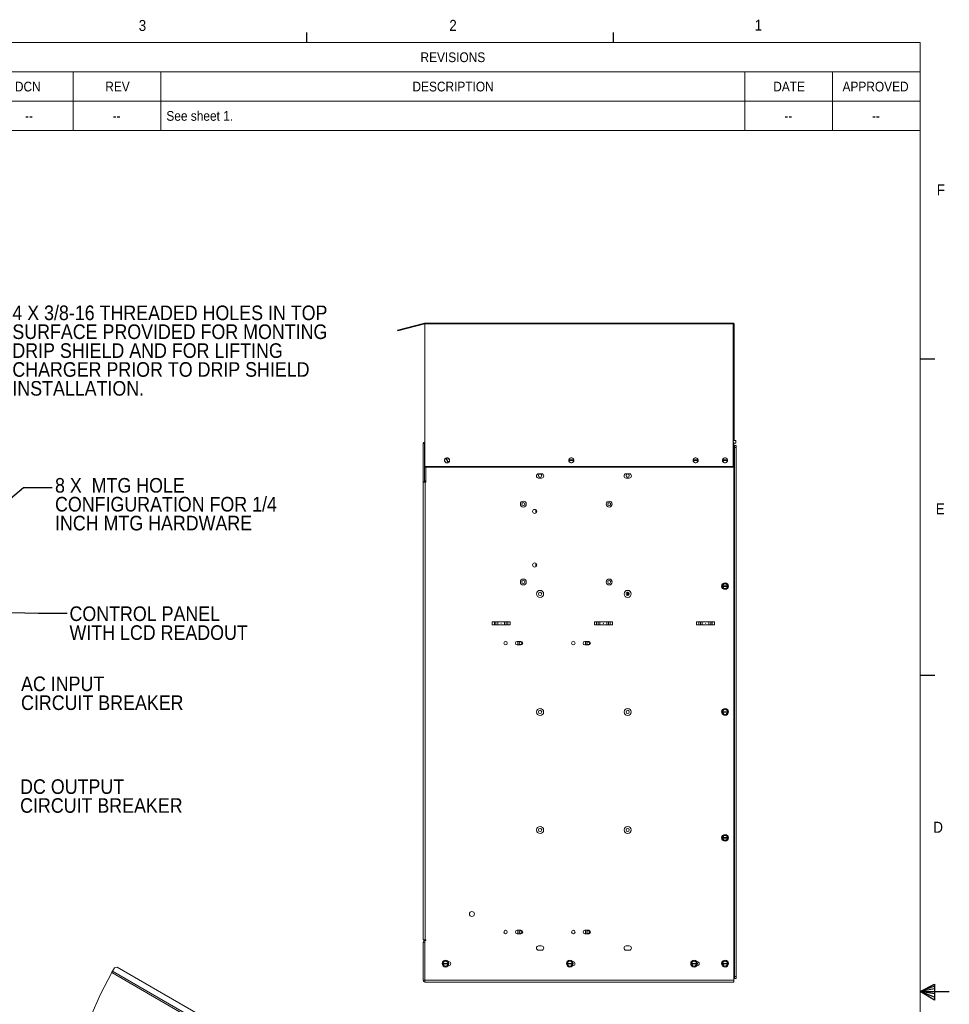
# Paper-space layout '4' of a CAD drawing. Header units: inches. Extents: x 1 to 109, y 1 to 85.
# Tile 49 of 49: x 69 to 109, y 42 to 84. Entities that reach past the tile are written whole.
import ezdxf

# ---------------------------------------------------------------- set-up
doc = ezdxf.new("R2010")
doc.units = ezdxf.units.IN
doc.header["$MEASUREMENT"] = 0
doc.linetypes.add('CENTERX2', pattern=[0.8, 0.5, -0.1, 0.1, -0.1])
doc.layers.add('FORMAT', color=7, linetype='Continuous')
doc.styles.add('SLDTEXTSTYLE0', font='GOTHIC.TTF', dxfattribs={"width": 0.913})
doc.styles.get("Standard").update_dxf_attribs({"font": 'GOTHIC.TTF'})
doc.dimstyles.new('SLDDIMSTYLE2', dxfattribs={"dimtxt": 0, "dimasz": 0.65, "dimexe": 0, "dimexo": 0.0625, "dimgap": 0, "dimtad": 0, "dimtih": 1, "dimtoh": 1, "dimdec": 0, "dimrnd": 1e-09, "dimzin": 0, "dimdsep": 46, "dimtxsty": 'STANDARD', "dimsah": 1, "dimcen": 0.09, "dimadec": 0, "dimazin": 0, "dimtfac": 0.65, "dimtdec": 0, "dimtofl": 0, "dimtmove": 0, "dimatfit": 3, "dimfxl": 1, "dimfrac": 2, "dimtolj": 1, "dimtzin": 0, "dimarcsym": 0})

# ---------------------------------------------------------------- blocks, each defined once
blk = doc.blocks.new('SW_TABLEANNOTATION_3')
at = {"color": 0, "linetype": 'Continuous', "lineweight": 0, "ltscale": 5}
for p, q in [((0, 0), (0, -3.765)), ((40, 0), (0, 0)), ((40, -3.765), (40, 0)), ((0, -1.255), (40, -1.255)), ((3.75, -1.255), (3.75, -2.51)), ((7.5, -1.255), (7.5, -2.51)), ((32.5, -1.255), (32.5, -2.51)), ((36.25, -1.255), (36.25, -2.51)), ((0, -2.51), (40, -2.51)), ((3.75, -2.51), (3.75, -3.765)), ((7.5, -2.51), (7.5, -3.765)), ((32.5, -2.51), (32.5, -3.765)), ((36.25, -2.51), (36.25, -3.765)), ((0, -3.765), (40, -3.765))]:
    blk.add_line(p, q, dxfattribs=at)
at = {"color": 0, "linetype": 'Continuous', "lineweight": 0, "ltscale": 5, "attachment_point": 1, "style": 'SLDTEXTSTYLE0'}
for s, insert, char_height in [('REVISIONS', (18.617, -0.426), 0.4167), ('DCN', (1.258, -1.681), 0.4167), ('REV', (5.125, -1.681), 0.4167), ('DESCRIPTION', (18.273, -1.681), 0.41667), ('DATE', (33.714, -1.681), 0.4167), ('APPROVED', (36.681, -1.681), 0.4167), (' See sheet 1.', (7.598, -2.936), 0.41667), ('--', (1.691, -2.936), 0.4167), ('--', (5.441, -2.936), 0.4167), ('--', (34.191, -2.936), 0.4167), ('--', (37.941, -2.936), 0.4167)]:
    blk.add_mtext(s, dxfattribs=dict(at, insert=insert, char_height=char_height))
blk = doc.blocks.new('SW_NOTE_36')
at = {"layer": 'FORMAT', "color": 0, "ltscale": 5, "char_height": 0.625, "attachment_point": 1, "style": 'SLDTEXTSTYLE0'}
for s, insert in [('4 X 3/8-16 THREADED HOLES IN TOP ', (0.111, 2.02)), ('SURFACE PROVIDED FOR MONTING ', (0.111, 1.212)), ('DRIP SHIELD AND FOR LIFTING ', (0.111, 0.404)), ('CHARGER PRIOR TO DRIP SHIELD ', (0.111, -0.404)), ('INSTALLATION.', (0.111, -1.212))]:
    blk.add_mtext(s, dxfattribs=dict(at, insert=insert))
blk = doc.blocks.new('SW_NOTE_37')
at = {"layer": 'FORMAT', "color": 0, "ltscale": 5, "char_height": 0.625, "attachment_point": 1, "style": 'SLDTEXTSTYLE0'}
for s, insert in [('8 X  MTG HOLE', (0.119, 0.4)), ('CONFIGURATION FOR 1/4 ', (0.119, -0.408)), ('INCH MTG HARDWARE', (0.119, -1.216))]:
    blk.add_mtext(s, dxfattribs=dict(at, insert=insert))
blk = doc.blocks.new('SW_NOTE_38')
at = {"layer": 'FORMAT', "color": 0, "ltscale": 5, "char_height": 0.625, "attachment_point": 1, "style": 'SLDTEXTSTYLE0'}
for s, insert in [('DC OUTPUT', (0.103, 0.303)), ('CIRCUIT BREAKER', (0.103, -0.505))]:
    blk.add_mtext(s, dxfattribs=dict(at, insert=insert))
blk = doc.blocks.new('SW_NOTE_39')
at = {"layer": 'FORMAT', "color": 0, "ltscale": 5, "char_height": 0.625, "attachment_point": 1, "style": 'SLDTEXTSTYLE0'}
for s, insert in [('AC INPUT', (0.119, 0.293)), ('CIRCUIT BREAKER', (0.119, -0.515))]:
    blk.add_mtext(s, dxfattribs=dict(at, insert=insert))
blk = doc.blocks.new('SW_NOTE_40')
at = {"layer": 'FORMAT', "color": 0, "ltscale": 5, "char_height": 0.625, "attachment_point": 1, "style": 'SLDTEXTSTYLE0'}
for s, insert in [('CONTROL PANEL', (0.102, 0.293)), ('WITH LCD READOUT', (0.102, -0.515))]:
    blk.add_mtext(s, dxfattribs=dict(at, insert=insert))

psp = doc.layouts.new('4')

# ---------------------------------------------------------------- linework, layer by layer
at = {"color": 7, "linetype": 'Continuous', "lineweight": 15, "ltscale": 5}
for p, q in [((86.4022, 71.2918), (85.2522, 70.9836)), ((86.4099, 71.2629), (85.2599, 70.9547)), ((86.4099, 71.2629), (86.4022, 71.2918)), ((86.4121, 71.2931), (99.6186, 71.2931)), ((86.4121, 71.2922), (86.4121, 71.2931)), ((86.4121, 71.2548), (86.4121, 71.2922)), ((86.4121, 65.159), (86.4121, 71.2548)), ((99.6186, 71.2548), (86.4121, 71.2548)), ((99.6186, 71.2922), (99.6186, 71.2931)), ((99.6186, 71.2922), (99.6186, 71.2548)), ((99.6186, 71.2548), (99.6186, 65.159)), ((99.6269, 66.3215), (99.6269, 71.2548)), ((99.6269, 71.2548), (99.6568, 71.2548)), ((99.6568, 66.3215), (99.6568, 71.2548)), ((85.2522, 70.9836), (85.2599, 70.9547)), ((99.6186, 66.2632), (99.7269, 66.2632)), ((99.6269, 66.3215), (99.6568, 66.3215)), ((99.6269, 66.3215), (99.6269, 66.3014)), ((99.6269, 66.3014), (99.6568, 66.3014)), ((99.6276, 66.2098), (99.6276, 66.1358)), ((99.7269, 66.159), (99.6276, 66.159)), ((99.6568, 66.3014), (99.6568, 66.3215)), ((99.7269, 66.2632), (99.7269, 66.159)), ((86.3983, 66.1358), (86.3485, 66.1358)), ((86.3485, 66.1358), (86.3485, 64.4933)), ((86.3983, 66.1358), (86.3983, 64.4933)), ((99.6276, 66.1482), (99.6401, 66.1482)), ((99.6276, 66.1358), (99.6276, 65.1183)), ((99.6401, 66.1482), (99.6401, 43.1648)), ((99.6566, 66.0502), (99.6401, 66.0502)), ((99.6566, 66.0502), (99.6566, 43.2461)), ((99.6732, 66.0502), (99.6566, 66.0502)), ((99.6732, 66.0502), (99.748, 66.0502)), ((99.6732, 65.9669), (99.6732, 66.0502)), ((99.748, 65.9669), (99.6732, 65.9669)), ((99.6732, 43.3294), (99.6732, 65.9669)), ((99.748, 66.0502), (99.748, 65.9669)), ((99.748, 43.3294), (99.748, 65.9669)), ((87.259, 65.3919), (87.2644, 65.4327)), ((87.2644, 65.4327), (87.2698, 65.4735)), ((87.3042, 65.3364), (87.2715, 65.3615)), ((87.3368, 65.3113), (87.3042, 65.3364)), ((87.3399, 65.5202), (87.3158, 65.5103)), ((87.3161, 65.5095), (87.3158, 65.5103)), ((87.3161, 65.5095), (87.3951, 65.3185)), ((87.3399, 65.5202), (87.3659, 65.531)), ((87.3399, 65.5202), (87.3402, 65.5195)), ((87.4191, 65.3284), (87.3402, 65.5195)), ((87.3954, 65.3177), (87.3951, 65.3185)), ((87.3954, 65.3177), (87.4195, 65.3277)), ((87.3985, 65.5266), (87.4311, 65.5016)), ((87.4191, 65.3284), (87.4195, 65.3277)), ((87.4454, 65.3384), (87.4195, 65.3277)), ((87.4311, 65.5016), (87.4637, 65.4765)), ((87.4709, 65.4053), (87.4655, 65.3645)), ((87.4763, 65.4461), (87.4709, 65.4053)), ((92.5826, 65.432), (92.5835, 65.432)), ((92.5826, 65.432), (92.5826, 65.406)), ((92.5826, 65.3778), (92.5826, 65.406)), ((92.5835, 65.406), (92.5826, 65.406)), ((92.7902, 65.432), (92.5835, 65.432)), ((92.5835, 65.406), (92.7902, 65.406)), ((92.5991, 65.4886), (92.6347, 65.5092)), ((92.6347, 65.3288), (92.5991, 65.3493)), ((92.6347, 65.5092), (92.6704, 65.5298)), ((92.6704, 65.3082), (92.6347, 65.3288)), ((92.7033, 65.5298), (92.7389, 65.5092)), ((92.7389, 65.3288), (92.7033, 65.3082)), ((92.7389, 65.5092), (92.7745, 65.4886)), ((92.7745, 65.3493), (92.7389, 65.3288)), ((92.7902, 65.432), (92.791, 65.432)), ((92.791, 65.406), (92.7902, 65.406)), ((92.791, 65.406), (92.791, 65.432)), ((92.791, 65.406), (92.791, 65.3778)), ((97.9018, 65.432), (97.9026, 65.432)), ((97.9018, 65.432), (97.9018, 65.406)), ((97.9018, 65.3778), (97.9018, 65.406)), ((97.9026, 65.406), (97.9018, 65.406)), ((98.1093, 65.432), (97.9026, 65.432)), ((97.9026, 65.406), (98.1093, 65.406)), ((97.9183, 65.4886), (97.9539, 65.5092)), ((97.9539, 65.3288), (97.9183, 65.3493)), ((97.9539, 65.5092), (97.9895, 65.5298)), ((97.9895, 65.3082), (97.9539, 65.3288)), ((98.0224, 65.5298), (98.0581, 65.5092)), ((98.0581, 65.3288), (98.0224, 65.3082)), ((98.0581, 65.5092), (98.0937, 65.4886)), ((98.0937, 65.3493), (98.0581, 65.3288)), ((98.1093, 65.432), (98.1101, 65.432)), ((98.1101, 65.406), (98.1093, 65.406)), ((98.1101, 65.406), (98.1101, 65.432)), ((98.1101, 65.406), (98.1101, 65.3778)), ((99.161, 65.432), (99.1618, 65.432)), ((99.161, 65.432), (99.161, 65.406)), ((99.161, 65.3778), (99.161, 65.406)), ((99.1618, 65.406), (99.161, 65.406)), ((99.3685, 65.432), (99.1618, 65.432)), ((99.1618, 65.406), (99.3685, 65.406)), ((99.1774, 65.4886), (99.2131, 65.5092)), ((99.2131, 65.3288), (99.1774, 65.3493)), ((99.2131, 65.5092), (99.2487, 65.5298)), ((99.2487, 65.3082), (99.2131, 65.3288)), ((99.2816, 65.5298), (99.3172, 65.5092)), ((99.3172, 65.3288), (99.2816, 65.3082)), ((99.3172, 65.5092), (99.3529, 65.4886)), ((99.3529, 65.3493), (99.3172, 65.3288)), ((99.3685, 65.432), (99.3693, 65.432)), ((99.3693, 65.406), (99.3685, 65.406)), ((99.3693, 65.406), (99.3693, 65.432)), ((99.3693, 65.406), (99.3693, 65.3778)), ((99.6186, 65.159), (86.4121, 65.159)), ((86.4225, 65.1183), (86.4225, 65.159)), ((99.6276, 65.1183), (86.4225, 65.1183)), ((86.4526, 64.4815), (86.4526, 65.1183)), ((86.3485, 64.4933), (86.3983, 64.4933)), ((86.3487, 44.8934), (86.3487, 64.4815)), ((86.3487, 64.4815), (86.4276, 64.4815)), ((86.4225, 64.5432), (86.4225, 64.4933)), ((86.4225, 64.5432), (86.4526, 64.5432)), ((86.4225, 64.4933), (86.4526, 64.4933)), ((86.4276, 64.4815), (86.4276, 44.8934)), ((86.4526, 64.4815), (86.4276, 64.4815)), ((91.2782, 64.7782), (91.2768, 64.7642)), ((91.4141, 64.8432), (91.2833, 64.8432)), ((91.2833, 64.6615), (91.4141, 64.6615)), ((91.3473, 64.8347), (91.3355, 64.8337)), ((91.3501, 64.8346), (91.3473, 64.8347)), ((95.0282, 64.7782), (95.0268, 64.7642)), ((95.1641, 64.8432), (95.0333, 64.8432)), ((95.0333, 64.6615), (95.1641, 64.6615)), ((95.0973, 64.8347), (95.0855, 64.8337)), ((95.1001, 64.8346), (95.0973, 64.8347)), ((91.1716, 63.3001), (91.1716, 63.1628)), ((91.1894, 63.2805), (91.1894, 63.1824)), ((91.1716, 61.0085), (91.1716, 60.8712)), ((91.1894, 60.9889), (91.1894, 60.8908)), ((99.161, 60.0466), (99.1618, 60.0466)), ((99.161, 60.0466), (99.161, 60.0205)), ((99.161, 59.9924), (99.161, 60.0205)), ((99.1618, 60.0205), (99.161, 60.0205)), ((99.3685, 60.0466), (99.1618, 60.0466)), ((99.1618, 60.0205), (99.3685, 60.0205)), ((99.1774, 60.1032), (99.2131, 60.1238)), ((99.2131, 59.9434), (99.1774, 59.9639)), ((99.2131, 60.1238), (99.2487, 60.1444)), ((99.2487, 59.9228), (99.2131, 59.9434)), ((99.2816, 60.1444), (99.3172, 60.1238)), ((99.3172, 59.9434), (99.2816, 59.9228)), ((99.3172, 60.1238), (99.3529, 60.1032)), ((99.3529, 59.9639), (99.3172, 59.9434)), ((99.3685, 60.0466), (99.3693, 60.0466)), ((99.3693, 60.0205), (99.3685, 60.0205)), ((99.3693, 60.0205), (99.3693, 60.0466)), ((99.3693, 60.0205), (99.3693, 59.9924)), ((95.0904, 59.6306), (95.0904, 59.7707)), ((95.1385, 59.7589), (95.1385, 59.6424)), ((90.0671, 58.5048), (89.297, 58.5048)), ((89.297, 58.5048), (89.297, 58.3748)), ((90.0671, 58.3748), (89.297, 58.3748)), ((89.3929, 58.3748), (89.3929, 58.5048)), ((89.4619, 58.5048), (89.4619, 58.3748)), ((89.538, 58.3748), (89.538, 58.5048)), ((89.8261, 58.5048), (89.8261, 58.3748)), ((89.9022, 58.3748), (89.9022, 58.5048)), ((89.9712, 58.5048), (89.9712, 58.3748)), ((90.0671, 58.3748), (90.0671, 58.5048)), ((94.4421, 58.5048), (93.672, 58.5048)), ((93.672, 58.5048), (93.672, 58.3748)), ((94.4421, 58.3748), (93.672, 58.3748)), ((93.7679, 58.3748), (93.7679, 58.5048)), ((93.8369, 58.5048), (93.8369, 58.3748)), ((93.913, 58.3748), (93.913, 58.5048)), ((94.2011, 58.5048), (94.2011, 58.3748)), ((94.2772, 58.3748), (94.2772, 58.5048)), ((94.3462, 58.5048), (94.3462, 58.3748)), ((94.4421, 58.3748), (94.4421, 58.5048)), ((98.8171, 58.5048), (98.047, 58.5048)), ((98.047, 58.5048), (98.047, 58.3748)), ((98.8171, 58.3748), (98.047, 58.3748)), ((98.1429, 58.3748), (98.1429, 58.5048)), ((98.2119, 58.5048), (98.2119, 58.3748)), ((98.288, 58.3748), (98.288, 58.5048)), ((98.5761, 58.5048), (98.5761, 58.3748)), ((98.6522, 58.3748), (98.6522, 58.5048)), ((98.7212, 58.5048), (98.7212, 58.3748)), ((98.8171, 58.3748), (98.8171, 58.5048)), ((90.5316, 57.6672), (90.3649, 57.6672)), ((90.3649, 57.5197), (90.5316, 57.5197)), ((93.4316, 57.6672), (93.2649, 57.6672)), ((93.2649, 57.5197), (93.4316, 57.5197)), ((99.161, 54.6612), (99.1618, 54.6612)), ((99.161, 54.6612), (99.161, 54.6351)), ((99.161, 54.607), (99.161, 54.6351)), ((99.1618, 54.6351), (99.161, 54.6351)), ((99.3685, 54.6612), (99.1618, 54.6612)), ((99.1618, 54.6351), (99.3685, 54.6351)), ((99.1774, 54.7178), (99.2131, 54.7384)), ((99.2131, 54.5579), (99.1774, 54.5785)), ((99.2131, 54.7384), (99.2487, 54.7589)), ((99.2487, 54.5374), (99.2131, 54.5579)), ((99.2816, 54.7589), (99.3172, 54.7384)), ((99.3172, 54.5579), (99.2816, 54.5374)), ((99.3172, 54.7384), (99.3529, 54.7178)), ((99.3529, 54.5785), (99.3172, 54.5579)), ((99.3685, 54.6612), (99.3693, 54.6612)), ((99.3693, 54.6351), (99.3685, 54.6351)), ((99.3693, 54.6351), (99.3693, 54.6612)), ((99.3693, 54.6351), (99.3693, 54.607)), ((99.1774, 49.3324), (99.2131, 49.3529)), ((99.2131, 49.3529), (99.2487, 49.3735)), ((99.2816, 49.3735), (99.3172, 49.3529)), ((99.3172, 49.3529), (99.3529, 49.3324)), ((99.161, 49.2758), (99.1618, 49.2758)), ((99.161, 49.2758), (99.161, 49.2497)), ((99.161, 49.2216), (99.161, 49.2497)), ((99.1618, 49.2497), (99.161, 49.2497)), ((99.3685, 49.2758), (99.1618, 49.2758)), ((99.1618, 49.2497), (99.3685, 49.2497)), ((99.2131, 49.1725), (99.1774, 49.1931)), ((99.2487, 49.152), (99.2131, 49.1725)), ((99.3172, 49.1725), (99.2816, 49.152)), ((99.3529, 49.1931), (99.3172, 49.1725)), ((99.3685, 49.2758), (99.3693, 49.2758)), ((99.3693, 49.2497), (99.3685, 49.2497)), ((99.3693, 49.2497), (99.3693, 49.2758)), ((99.3693, 49.2497), (99.3693, 49.2216)), ((90.5316, 45.3047), (90.3649, 45.3047)), ((90.3649, 45.1572), (90.5316, 45.1572)), ((93.4316, 45.3047), (93.2649, 45.3047)), ((93.2649, 45.1572), (93.4316, 45.1572)), ((86.4276, 44.8934), (86.3487, 44.8934)), ((86.3487, 44.7982), (86.3487, 43.1648)), ((86.411, 44.7982), (86.3487, 44.7982)), ((86.411, 43.1648), (86.411, 44.8623)), ((86.4588, 44.8623), (86.411, 44.8623)), ((86.4588, 44.8934), (86.4276, 44.8934)), ((86.4588, 44.8771), (86.4276, 44.8771)), ((86.4588, 44.8934), (86.4588, 44.8623)), ((91.4141, 44.6348), (91.2833, 44.6348)), ((91.2833, 44.4532), (91.4141, 44.4532)), ((95.1641, 44.6348), (95.0333, 44.6348)), ((95.0333, 44.4532), (95.1641, 44.4532)), ((87.1978, 43.8903), (87.1986, 43.8903)), ((87.1978, 43.8903), (87.1978, 43.8643)), ((87.1978, 43.8362), (87.1978, 43.8643)), ((87.1986, 43.8643), (87.1978, 43.8643)), ((87.4053, 43.8903), (87.1986, 43.8903)), ((87.1986, 43.8643), (87.4053, 43.8643)), ((87.2143, 43.947), (87.2499, 43.9675)), ((87.2499, 43.9675), (87.2855, 43.9881)), ((87.3184, 43.9881), (87.3541, 43.9675)), ((87.3541, 43.9675), (87.3897, 43.947)), ((87.4053, 43.8903), (87.4061, 43.8903)), ((87.4061, 43.8643), (87.4053, 43.8643)), ((87.4061, 43.8643), (87.4061, 43.8903)), ((87.4061, 43.8643), (87.4061, 43.8362)), ((87.4328, 43.9682), (87.415, 43.9682)), ((92.517, 43.8903), (92.5178, 43.8903)), ((92.517, 43.8903), (92.517, 43.8643)), ((92.517, 43.8362), (92.517, 43.8643)), ((92.5178, 43.8643), (92.517, 43.8643)), ((92.7245, 43.8903), (92.5178, 43.8903)), ((92.5178, 43.8643), (92.7245, 43.8643)), ((92.5334, 43.947), (92.5691, 43.9675)), ((92.5691, 43.9675), (92.6047, 43.9881)), ((92.6376, 43.9881), (92.6732, 43.9675)), ((92.6732, 43.9675), (92.7089, 43.947)), ((92.7245, 43.8903), (92.7253, 43.8903)), ((92.7253, 43.8643), (92.7245, 43.8643)), ((92.7253, 43.8643), (92.7253, 43.8903)), ((92.7253, 43.8643), (92.7253, 43.8362)), ((92.752, 43.9682), (92.7342, 43.9682)), ((97.8361, 43.8903), (97.837, 43.8903)), ((97.8361, 43.8903), (97.8361, 43.8643)), ((97.8361, 43.8362), (97.8361, 43.8643)), ((97.837, 43.8643), (97.8361, 43.8643)), ((98.0437, 43.8903), (97.837, 43.8903)), ((97.837, 43.8643), (98.0437, 43.8643)), ((97.8526, 43.947), (97.8882, 43.9675)), ((97.8882, 43.9675), (97.9239, 43.9881)), ((97.9568, 43.9881), (97.9924, 43.9675)), ((97.9924, 43.9675), (98.028, 43.947)), ((98.0437, 43.8903), (98.0445, 43.8903)), ((98.0445, 43.8643), (98.0437, 43.8643)), ((98.0445, 43.8643), (98.0445, 43.8903)), ((98.0445, 43.8643), (98.0445, 43.8362)), ((98.0711, 43.9682), (98.0533, 43.9682)), ((99.161, 43.8903), (99.1618, 43.8903)), ((99.161, 43.8903), (99.161, 43.8643)), ((99.161, 43.8362), (99.161, 43.8643)), ((99.1618, 43.8643), (99.161, 43.8643)), ((99.3685, 43.8903), (99.1618, 43.8903)), ((99.1618, 43.8643), (99.3685, 43.8643)), ((99.1774, 43.947), (99.2131, 43.9675)), ((99.2131, 43.9675), (99.2487, 43.9881)), ((99.2816, 43.9881), (99.3172, 43.9675)), ((99.3172, 43.9675), (99.3529, 43.947)), ((99.3685, 43.8903), (99.3693, 43.8903)), ((99.3693, 43.8643), (99.3685, 43.8643)), ((99.3693, 43.8643), (99.3693, 43.8903)), ((99.3693, 43.8643), (99.3693, 43.8362)), ((86.3487, 35.797), (73.0144, 43.4956)), ((73.0476, 43.5532), (73.1318, 43.699)), ((73.2456, 43.7295), (73.1318, 43.699)), ((73.2456, 43.7295), (86.3487, 36.1644)), ((87.2499, 43.7871), (87.2143, 43.8077)), ((87.2855, 43.7665), (87.2499, 43.7871)), ((87.3541, 43.7871), (87.3184, 43.7665)), ((87.3897, 43.8077), (87.3541, 43.7871)), ((87.415, 43.7865), (87.4328, 43.7865)), ((92.5691, 43.7871), (92.5334, 43.8077)), ((92.6047, 43.7665), (92.5691, 43.7871)), ((92.6732, 43.7871), (92.6376, 43.7665)), ((92.7089, 43.8077), (92.6732, 43.7871)), ((92.7342, 43.7865), (92.752, 43.7865)), ((97.8882, 43.7871), (97.8526, 43.8077)), ((97.9239, 43.7665), (97.8882, 43.7871)), ((97.9924, 43.7871), (97.9568, 43.7665)), ((98.028, 43.8077), (97.9924, 43.7871)), ((98.0533, 43.7865), (98.0711, 43.7865)), ((99.2131, 43.7871), (99.1774, 43.8077)), ((99.2487, 43.7665), (99.2131, 43.7871)), ((99.3172, 43.7871), (99.2816, 43.7665)), ((99.3529, 43.8077), (99.3172, 43.7871)), ((86.411, 43.1648), (86.3487, 43.1648)), ((86.411, 43.1648), (99.6401, 43.1648)), ((86.411, 43.0859), (86.411, 43.1648)), ((86.411, 43.0859), (86.4276, 43.0859)), ((99.6401, 43.0859), (86.4276, 43.0859)), ((99.6566, 43.2461), (99.6401, 43.2461)), ((99.6401, 43.1648), (99.6401, 43.0859)), ((99.6566, 43.2461), (99.6732, 43.2461)), ((99.6732, 43.3294), (99.748, 43.3294)), ((99.6732, 43.2461), (99.6732, 43.3294)), ((99.748, 43.2461), (99.6732, 43.2461)), ((99.748, 43.3294), (99.748, 43.2461))]:
    psp.add_line(p, q, dxfattribs=at)
at = {"color": 8, "linetype": 'Continuous', "lineweight": 15, "ltscale": 5}
for p, q in [((99.6276, 66.1358), (99.6186, 66.1358)), ((86.4276, 44.8623), (86.4276, 44.8771)), ((73.0476, 43.5532), (86.3487, 35.8738))]:
    psp.add_line(p, q, dxfattribs=at)
at = {"color": 7, "linetype": 'Continuous', "lineweight": 15, "ltscale": 5, "flags": 128}
for points in [[(86.3983, 64.4974), (86.408, 64.4947), (86.4225, 64.4933)], [(91.3355, 64.6946), (91.3473, 64.6936), (91.3501, 64.6937)], [(95.0855, 64.6946), (95.0973, 64.6936), (95.1001, 64.6937)], [(73.0144, 43.4956), (73.015, 43.4967), (73.0169, 43.5), (73.02, 43.5053), (73.0241, 43.5125), (73.0292, 43.5212), (73.0349, 43.5312), (73.0411, 43.542), (73.0476, 43.5532)]]:
    psp.add_lwpolyline(points, dxfattribs=at)
at = {"color": 7, "linetype": 'Continuous', "lineweight": 15, "ltscale": 25}
for centre, radius in [((91.3473, 64.7642), 0.0705), ((95.0973, 64.7642), 0.0705), ((90.6321, 63.544), 0.1279), ((94.3071, 63.544), 0.1279), ((90.6321, 63.544), 0.0646), ((91.1154, 63.2315), 0.0888), ((94.3071, 63.544), 0.0646), ((91.1154, 60.9398), 0.0887), ((90.6321, 60.2107), 0.1279), ((90.6321, 60.2107), 0.0646), ((94.3071, 60.2107), 0.1279), ((94.3071, 60.2107), 0.0646), ((91.3487, 59.7007), 0.1526), ((95.0987, 59.7007), 0.1526), ((99.2651, 60.0336), 0.145), ((91.3487, 59.7007), 0.0705), ((95.0987, 59.7007), 0.0705), ((89.6821, 58.4398), 0.00208), ((94.0571, 58.4398), 0.00208), ((98.4321, 58.4398), 0.00208), ((89.8732, 57.5934), 0.0738), ((90.5089, 57.594), 0.0567), ((92.7732, 57.5934), 0.0738), ((93.4089, 57.594), 0.0567), ((91.3487, 54.649), 0.1526), ((95.0987, 54.649), 0.1526), ((99.2651, 54.6482), 0.145), ((91.3487, 54.649), 0.0705), ((95.0987, 54.649), 0.0705), ((91.3487, 49.5973), 0.1526), ((95.0987, 49.5973), 0.1526), ((91.3487, 49.5973), 0.0705), ((95.0987, 49.5973), 0.0705), ((99.2651, 49.2627), 0.145), ((88.4321, 46.0026), 0.1067), ((89.8732, 45.2309), 0.0738), ((90.5089, 45.2315), 0.0567), ((92.7732, 45.2309), 0.0738), ((93.4089, 45.2315), 0.0567), ((87.302, 43.8773), 0.145), ((92.6211, 43.8773), 0.145), ((97.9403, 43.8773), 0.145), ((99.2651, 43.8773), 0.145)]:
    psp.add_circle(centre, radius, dxfattribs=at)
for centre, radius, start, end in [((86.4121, 71.2548), 0.0382, 90, 105), ((86.4121, 71.2548), 0.00833, 90, 105), ((99.6186, 71.2548), 0.0382, 0, 90), ((99.6186, 71.2548), 0.00833, 0, 90), ((86.4225, 66.1358), 0.074, 98.08139, 180), ((99.6186, 66.3014), 0.0383, 270, 0), ((99.6186, 66.3014), 0.00833, 270, 0), ((86.4225, 66.1358), 0.0242, 115.49705, 180), ((87.3676, 65.419), 0.112, 194.0029, 210.89366), ((87.3676, 65.419), 0.1042, 172.44828, 232.44828), ((87.3676, 65.419), 0.1042, 119.62904, 172.44828), ((87.3676, 65.419), 0.112, 134.0029, 150.89366), ((87.3676, 65.419), 0.1042, 232.44828, 285.26753), ((87.3676, 65.419), 0.1042, 52.44828, 105.26753), ((87.3676, 65.419), 0.112, 74.0029, 90.89366), ((87.3676, 65.419), 0.1042, 299.62904, 352.44828), ((87.3676, 65.419), 0.1042, 352.44828, 52.44828), ((87.3676, 65.419), 0.112, 314.0029, 330.89366), ((87.3676, 65.419), 0.112, 14.0029, 30.89366), ((92.6868, 65.419), 0.112, 141.55462, 158.44538), ((92.6868, 65.419), 0.112, 201.55462, 218.44538), ((92.6868, 65.419), 0.1042, 120, 172.81924), ((92.6868, 65.419), 0.1042, 187.18076, 240), ((92.6868, 65.419), 0.1042, 60, 120), ((92.6868, 65.419), 0.1042, 240, 300), ((92.6868, 65.419), 0.112, 81.55462, 98.44538), ((92.6868, 65.419), 0.1042, 7.18076, 60), ((92.6868, 65.419), 0.1042, 300, 352.81924), ((92.6868, 65.419), 0.112, 21.55462, 38.44538), ((92.6868, 65.419), 0.112, 321.55462, 338.44538), ((98.006, 65.419), 0.112, 141.55462, 158.44538), ((98.006, 65.419), 0.112, 201.55462, 218.44538), ((98.006, 65.419), 0.1042, 120, 172.81924), ((98.006, 65.419), 0.1042, 187.18076, 240), ((98.006, 65.419), 0.1042, 60, 120), ((98.006, 65.419), 0.1042, 240, 300), ((98.006, 65.419), 0.112, 81.55462, 98.44538), ((98.006, 65.419), 0.1042, 7.18076, 60), ((98.006, 65.419), 0.1042, 300, 352.81924), ((98.006, 65.419), 0.112, 21.55462, 38.44538), ((98.006, 65.419), 0.112, 321.55462, 338.44538), ((99.2651, 65.419), 0.112, 141.55462, 158.44538), ((99.2651, 65.419), 0.112, 201.55462, 218.44538), ((99.2651, 65.419), 0.1042, 120, 172.81924), ((99.2651, 65.419), 0.1042, 187.18076, 240), ((99.2651, 65.419), 0.1042, 60, 120), ((99.2651, 65.419), 0.1042, 240, 300), ((99.2651, 65.419), 0.112, 81.55462, 98.44538), ((99.2651, 65.419), 0.1042, 7.18076, 60), ((99.2651, 65.419), 0.1042, 300, 352.81924), ((99.2651, 65.419), 0.112, 21.55462, 38.44538), ((99.2651, 65.419), 0.112, 321.55462, 338.44538), ((87.3676, 65.419), 0.112, 254.0029, 270.89366), ((92.6868, 65.419), 0.112, 261.55462, 278.44538), ((98.006, 65.419), 0.112, 261.55462, 278.44538), ((99.2651, 65.419), 0.112, 261.55462, 278.44538), ((86.4225, 64.5673), 0.0242, 180, 270), ((91.2833, 64.7523), 0.0908, 90, 270), ((91.4141, 64.7523), 0.0908, 270, 90), ((95.0333, 64.7523), 0.0908, 90, 270), ((95.1641, 64.7523), 0.0908, 270, 90), ((99.2651, 60.0336), 0.112, 141.55462, 158.44538), ((99.2651, 60.0336), 0.112, 201.55462, 218.44538), ((99.2651, 60.0336), 0.1042, 120, 172.81924), ((99.2651, 60.0336), 0.1042, 187.18076, 240), ((99.2651, 60.0336), 0.1042, 60, 120), ((99.2651, 60.0336), 0.1042, 240, 300), ((99.2651, 60.0336), 0.112, 81.55462, 98.44538), ((99.2651, 60.0336), 0.112, 261.55462, 278.44538), ((99.2651, 60.0336), 0.1042, 7.18076, 60), ((99.2651, 60.0336), 0.1042, 300, 352.81924), ((99.2651, 60.0336), 0.112, 21.55462, 38.44538), ((99.2651, 60.0336), 0.112, 321.55462, 338.44538), ((95.0987, 59.7007), 0.0705, 96.76106, 180), ((90.3649, 57.5934), 0.0738, 90, 270), ((90.5089, 57.594), 0.1171, 141.32434, 219.41075), ((90.5089, 57.594), 0.1167, 141.16036, 219.5791), ((90.5316, 57.5934), 0.0738, 270, 90), ((93.2649, 57.5934), 0.0738, 90, 270), ((93.4089, 57.594), 0.1171, 141.32434, 219.41075), ((93.4089, 57.594), 0.1167, 141.16036, 219.5791), ((93.431, 57.7107), 0.0737, 238.06903, 280.50823), ((93.4316, 57.5934), 0.0738, 270, 90), ((99.2651, 54.6482), 0.112, 141.55462, 158.44538), ((99.2651, 54.6482), 0.112, 201.55462, 218.44538), ((99.2651, 54.6482), 0.1042, 120, 172.81924), ((99.2651, 54.6482), 0.1042, 187.18076, 240), ((99.2651, 54.6482), 0.1042, 60, 120), ((99.2651, 54.6482), 0.1042, 240, 300), ((99.2651, 54.6482), 0.112, 81.55462, 98.44538), ((99.2651, 54.6482), 0.112, 261.55462, 278.44538), ((99.2651, 54.6482), 0.1042, 7.18076, 60), ((99.2651, 54.6482), 0.1042, 300, 352.81924), ((99.2651, 54.6482), 0.112, 21.55462, 38.44538), ((99.2651, 54.6482), 0.112, 321.55462, 338.44538), ((99.2651, 49.2627), 0.112, 141.55462, 158.44538), ((99.2651, 49.2627), 0.1042, 120, 172.81924), ((99.2651, 49.2627), 0.1042, 60, 120), ((99.2651, 49.2627), 0.112, 81.55462, 98.44538), ((99.2651, 49.2627), 0.1042, 7.18076, 60), ((99.2651, 49.2627), 0.112, 21.55462, 38.44538), ((99.2651, 49.2627), 0.112, 201.55462, 218.44538), ((99.2651, 49.2627), 0.1042, 187.18076, 240), ((99.2651, 49.2627), 0.1042, 240, 300), ((99.2651, 49.2627), 0.112, 261.55462, 278.44538), ((99.2651, 49.2627), 0.1042, 300, 352.81924), ((99.2651, 49.2627), 0.112, 321.55462, 338.44538), ((90.3649, 45.2309), 0.0738, 90, 270), ((90.5089, 45.2315), 0.1171, 141.32434, 219.41075), ((90.5089, 45.2315), 0.1167, 141.16036, 219.5791), ((90.5316, 45.2309), 0.0738, 270, 90), ((93.2649, 45.2309), 0.0738, 90, 270), ((93.4089, 45.2315), 0.1171, 141.32434, 219.41075), ((93.4089, 45.2315), 0.1167, 141.16036, 219.5791), ((93.4316, 45.2309), 0.0738, 270, 90), ((86.4276, 44.7982), 0.0789, 90, 180), ((91.2833, 44.544), 0.0908, 90, 270), ((91.4141, 44.544), 0.0908, 270, 90), ((95.0333, 44.544), 0.0908, 90, 270), ((95.1641, 44.544), 0.0908, 270, 90), ((87.302, 43.8773), 0.112, 141.55462, 158.44538), ((87.302, 43.8773), 0.112, 201.55462, 218.44538), ((87.302, 43.8773), 0.1042, 120, 172.81924), ((87.302, 43.8773), 0.1042, 187.18076, 240), ((87.302, 43.8773), 0.1042, 60, 120), ((87.302, 43.8773), 0.112, 81.55462, 98.44538), ((87.302, 43.8773), 0.1042, 7.18076, 60), ((87.302, 43.8773), 0.1042, 300, 352.81924), ((87.302, 43.8773), 0.112, 21.55462, 38.44538), ((87.302, 43.8773), 0.112, 321.55462, 338.44538), ((87.4328, 43.8773), 0.0908, 270, 90), ((92.6211, 43.8773), 0.112, 141.55462, 158.44538), ((92.6211, 43.8773), 0.112, 201.55462, 218.44538), ((92.6211, 43.8773), 0.1042, 120, 172.81924), ((92.6211, 43.8773), 0.1042, 187.18076, 240), ((92.6211, 43.8773), 0.1042, 60, 120), ((92.6211, 43.8773), 0.112, 81.55462, 98.44538), ((92.6211, 43.8773), 0.1042, 7.18076, 60), ((92.6211, 43.8773), 0.1042, 300, 352.81924), ((92.6211, 43.8773), 0.112, 21.55462, 38.44538), ((92.6211, 43.8773), 0.112, 321.55462, 338.44538), ((92.752, 43.8773), 0.0908, 270, 90), ((97.9403, 43.8773), 0.112, 141.55462, 158.44538), ((97.9403, 43.8773), 0.112, 201.55462, 218.44538), ((97.9403, 43.8773), 0.1042, 120, 172.81924), ((97.9403, 43.8773), 0.1042, 187.18076, 240), ((97.9403, 43.8773), 0.1042, 60, 120), ((97.9403, 43.8773), 0.112, 81.55462, 98.44538), ((97.9403, 43.8773), 0.1042, 7.18076, 60), ((97.9403, 43.8773), 0.1042, 300, 352.81924), ((97.9403, 43.8773), 0.112, 21.55462, 38.44538), ((97.9403, 43.8773), 0.112, 321.55462, 338.44538), ((98.0711, 43.8773), 0.0908, 270, 90), ((99.2651, 43.8773), 0.112, 141.55462, 158.44538), ((99.2651, 43.8773), 0.112, 201.55462, 218.44538), ((99.2651, 43.8773), 0.1042, 120, 172.81924), ((99.2651, 43.8773), 0.1042, 187.18076, 240), ((99.2651, 43.8773), 0.1042, 60, 120), ((99.2651, 43.8773), 0.112, 81.55462, 98.44538), ((99.2651, 43.8773), 0.1042, 7.18076, 60), ((99.2651, 43.8773), 0.1042, 300, 352.81924), ((99.2651, 43.8773), 0.112, 21.55462, 38.44538), ((99.2651, 43.8773), 0.112, 321.55462, 338.44538), ((87.302, 43.8773), 0.1042, 240, 300), ((87.302, 43.8773), 0.112, 261.55462, 278.44538), ((92.6211, 43.8773), 0.1042, 240, 300), ((92.6211, 43.8773), 0.112, 261.55462, 278.44538), ((97.9403, 43.8773), 0.1042, 240, 300), ((97.9403, 43.8773), 0.112, 261.55462, 278.44538), ((99.2651, 43.8773), 0.1042, 240, 300), ((99.2651, 43.8773), 0.112, 261.55462, 278.44538), ((86.4276, 43.1648), 0.0789, 180, 257.80771)]:
    psp.add_arc(centre, radius, start, end, dxfattribs=at)
at = {"color": 7, "linetype": 'Continuous', "lineweight": 15, "ltscale": 5}
for points, knots in [([(87.2898, 65.4995), (87.2913, 65.5001), (87.2999, 65.5037), (87.3086, 65.5073), (87.3158, 65.5103)], [0, 0, 0, 0, 0.16827458, 1, 1, 1, 1]), ([(87.3954, 65.3177), (87.3881, 65.3147), (87.3794, 65.3112), (87.3708, 65.3076), (87.3694, 65.307)], [0, 0, 0, 0, 0.83175147, 1, 1, 1, 1]), ([(92.5826, 65.432), (92.5826, 65.4398), (92.5826, 65.4493), (92.5826, 65.4586), (92.5826, 65.4601)], [0, 0, 0, 0, 0.8316912, 1, 1, 1, 1]), ([(92.791, 65.4601), (92.791, 65.4586), (92.791, 65.4493), (92.791, 65.4398), (92.791, 65.432)], [0, 0, 0, 0, 0.1683088, 1, 1, 1, 1]), ([(97.9018, 65.432), (97.9018, 65.4398), (97.9018, 65.4493), (97.9018, 65.4586), (97.9018, 65.4601)], [0, 0, 0, 0, 0.8316912, 1, 1, 1, 1]), ([(98.1101, 65.4601), (98.1101, 65.4586), (98.1101, 65.4493), (98.1101, 65.4398), (98.1101, 65.432)], [0, 0, 0, 0, 0.1683088, 1, 1, 1, 1]), ([(99.161, 65.432), (99.161, 65.4398), (99.161, 65.4493), (99.161, 65.4586), (99.161, 65.4601)], [0, 0, 0, 0, 0.8316912, 1, 1, 1, 1]), ([(99.3693, 65.4601), (99.3693, 65.4586), (99.3693, 65.4493), (99.3693, 65.4398), (99.3693, 65.432)], [0, 0, 0, 0, 0.1683088, 1, 1, 1, 1]), ([(99.161, 60.0466), (99.161, 60.0544), (99.161, 60.0638), (99.161, 60.0731), (99.161, 60.0747)], [0, 0, 0, 0, 0.8317253, 1, 1, 1, 1]), ([(99.3693, 60.0747), (99.3693, 60.0731), (99.3693, 60.0638), (99.3693, 60.0544), (99.3693, 60.0466)], [0, 0, 0, 0, 0.1682747, 1, 1, 1, 1]), ([(99.161, 54.6612), (99.161, 54.669), (99.161, 54.6784), (99.161, 54.6877), (99.161, 54.6893)], [0, 0, 0, 0, 0.8317225, 1, 1, 1, 1]), ([(99.3693, 54.6893), (99.3693, 54.6877), (99.3693, 54.6784), (99.3693, 54.669), (99.3693, 54.6612)], [0, 0, 0, 0, 0.1682775, 1, 1, 1, 1]), ([(99.161, 49.2758), (99.161, 49.2836), (99.161, 49.293), (99.161, 49.3023), (99.161, 49.3039)], [0, 0, 0, 0, 0.8317239, 1, 1, 1, 1]), ([(99.3693, 49.3039), (99.3693, 49.3023), (99.3693, 49.293), (99.3693, 49.2836), (99.3693, 49.2758)], [0, 0, 0, 0, 0.1682761, 1, 1, 1, 1]), ([(87.1978, 43.8903), (87.1978, 43.8982), (87.1978, 43.9076), (87.1978, 43.9169), (87.1978, 43.9185)], [0, 0, 0, 0, 0.8317253, 1, 1, 1, 1]), ([(87.4061, 43.9185), (87.4061, 43.9169), (87.4061, 43.9076), (87.4061, 43.8982), (87.4061, 43.8903)], [0, 0, 0, 0, 0.1682747, 1, 1, 1, 1]), ([(92.517, 43.8903), (92.517, 43.8982), (92.517, 43.9076), (92.517, 43.9169), (92.517, 43.9185)], [0, 0, 0, 0, 0.8317253, 1, 1, 1, 1]), ([(92.7253, 43.9185), (92.7253, 43.9169), (92.7253, 43.9076), (92.7253, 43.8982), (92.7253, 43.8903)], [0, 0, 0, 0, 0.1682747, 1, 1, 1, 1]), ([(97.8361, 43.8903), (97.8361, 43.8982), (97.8361, 43.9076), (97.8361, 43.9169), (97.8361, 43.9185)], [0, 0, 0, 0, 0.8317253, 1, 1, 1, 1]), ([(98.0445, 43.9185), (98.0445, 43.9169), (98.0445, 43.9076), (98.0445, 43.8982), (98.0445, 43.8903)], [0, 0, 0, 0, 0.1682747, 1, 1, 1, 1]), ([(99.161, 43.8903), (99.161, 43.8982), (99.161, 43.9076), (99.161, 43.9169), (99.161, 43.9185)], [0, 0, 0, 0, 0.8317253, 1, 1, 1, 1]), ([(99.3693, 43.9185), (99.3693, 43.9169), (99.3693, 43.9076), (99.3693, 43.8982), (99.3693, 43.8903)], [0, 0, 0, 0, 0.1682747, 1, 1, 1, 1])]:
    psp.add_open_spline(points, degree=3, knots=knots, dxfattribs=at)
at = {"layer": 'FORMAT', "ltscale": 5}
for p, q in [((81.3644, 83.303), (81.3644, 83.727)), ((94.4894, 83.303), (94.4894, 83.727)), ((107.6144, 69.758), (108.2394, 69.758)), ((107.6144, 56.218), (108.2394, 56.218)), ((107.6144, 42.678), (108.2344, 43.0057)), ((108.2344, 43.0057), (108.2344, 42.3117)), ((108.2344, 42.9134), (107.6144, 42.678)), ((108.2344, 42.7936), (107.6144, 42.678)), ((108.2344, 42.5818), (107.6144, 42.678)), ((108.2344, 42.4482), (107.6144, 42.678)), ((108.2344, 42.3117), (107.6144, 42.678)), ((107.6144, 42.678), (108.8644, 42.678))]:
    psp.add_line(p, q, dxfattribs=at)
at = {"layer": 'FORMAT', "lineweight": 0, "ltscale": 5}
for p in [(2.6144, 83.303), (107.6144, 2.053)]:
    psp.add_line(p, (107.6144, 83.303), dxfattribs=at)
at = {"layer": 'FORMAT', "color": 1, "linetype": 'CENTERX2', "lineweight": 0, "ltscale": 5}
psp.add_arc((86.9693, 35.6883), 15.9905, 150.77428, 267.77582, dxfattribs=at)

# ---------------------------------------------------------------- block references
at = {"color": 7, "linetype": 'Continuous', "lineweight": 0, "ltscale": 5}
psp.add_blockref('SW_TABLEANNOTATION_3', (67.6144, 83.303), dxfattribs=at)
at = {"layer": 'FORMAT', "color": 1, "ltscale": 5}
for name, p in [('SW_NOTE_36', (68.6515, 70.0228)), ('SW_NOTE_37', (70.4699, 64.2605)), ('SW_NOTE_40', (71.1064, 58.8733)), ('SW_NOTE_39', (69.0152, 55.8728)), ('SW_NOTE_38', (68.9924, 51.463))]:
    psp.add_blockref(name, p, dxfattribs=at)

# ---------------------------------------------------------------- texts
at = {"layer": 'FORMAT', "color": 7, "ltscale": 5, "char_height": 0.4688, "attachment_point": 1, "style": 'SLDTEXTSTYLE0'}
for s, insert in [('3', (74.1707, 84.2627)), ('2', (87.4642, 84.2673)), ('1', (100.5357, 84.276)), ('F', (108.3277, 77.2269)), ('E', (108.2844, 63.5754)), ('D', (108.1795, 49.9488))]:
    psp.add_mtext(s, dxfattribs=dict(at, insert=insert))

# ---------------------------------------------------------------- leaders
at = {"layer": 'FORMAT', "color": 1, "ltscale": 5}
for points in [[(64.2471, 60.0401), (69.2396, 64.2605), (70.4699, 64.2605)], [(57.2956, 59.1565), (69.8761, 58.8733), (71.1064, 58.8733)]]:
    psp.add_leader(points, dimstyle='SLDDIMSTYLE2', dxfattribs=at)

doc.saveas('drawing.dxf')
